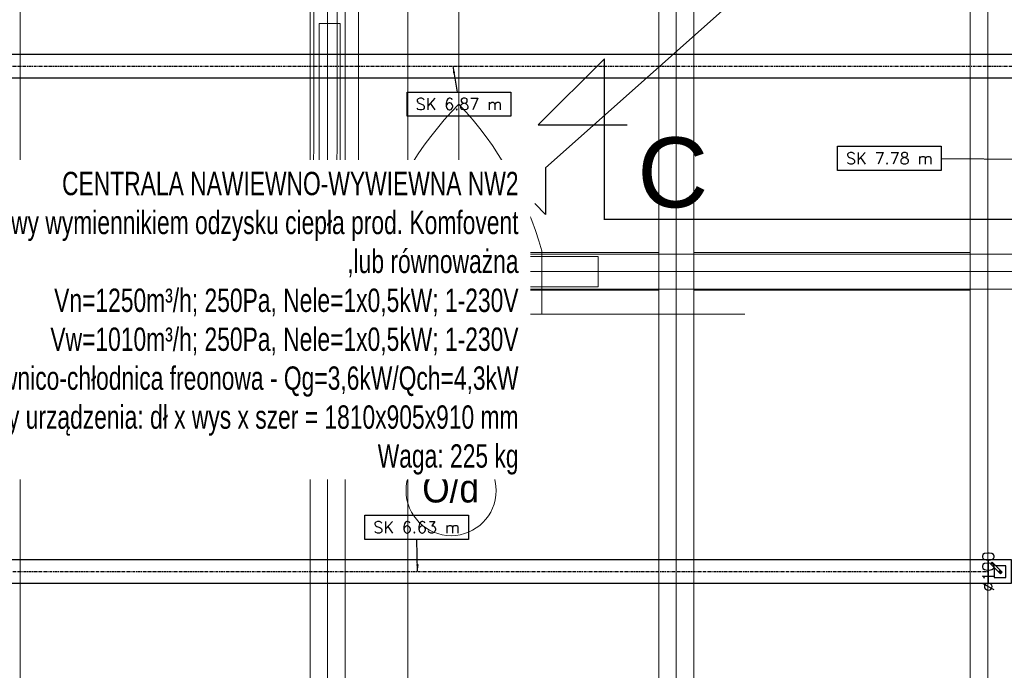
# Model space of a CAD drawing. Header units: millimetres. Extents: x -573548 to 674770, y -246895 to -89040.
# Tile 176 of 199: x 93754 to 97972, y -179072 to -176286. Entities that reach past the tile are written whole.
import ezdxf
from ezdxf import colors
from ezdxf.entities.mleader import LeaderData, LeaderLine
from ezdxf.enums import TextEntityAlignment as Align
from ezdxf.math import Vec2, Vec3

# ---------------------------------------------------------------- set-up
doc = ezdxf.new("R2010")
doc.units = ezdxf.units.MM
doc.linetypes.add('Oś', pattern=[22.225, 12.7, -3.175, 3.175, -3.175])
for name, color, linetype in [('__S_WM_OPIS', 151, 'Continuous'), ('FLUID-N2', 7, 'Continuous'), ('FLUID-N2-50-DIM', 7, 'Continuous'), ('FLUID-N2-50-INF', 7, 'Continuous'), ('FLUID-N2-SYM', 7, 'Continuous'), ('FLUID-W2', 7, 'Continuous'), ('FLUID-W2-50-INF', 7, 'Continuous'), ('FLUID-W2-SYM', 7, 'Continuous')]:
    doc.layers.add(name, color=color, linetype=linetype)
for name, color, linetype, lineweight in [('A.05 RZUT PODDASZA_is$0$A-OKNA-OPIS_Nr_pióra__2', 8, 'Continuous', 9), ('A.05 RZUT PODDASZA_is$0$A-OKNA-OPIS_Nr_pióra__8', 8, 'Continuous', 9), ('A.05 RZUT PODDASZA_is$0$DIM MALY_Nr_pióra__8', 8, 'Continuous', 9), ('A.05 RZUT PODDASZA_is$0$opisy inne_Nr_pióra__1', 8, 'Continuous', 9), ('A.05 RZUT PODDASZA_is$0$OSIE_Nr_pióra__1', 8, 'Continuous', 9), ('A.05 RZUT PODDASZA_is$0$platew_Nr_pióra__1', 8, 'Continuous', 9), ('A.05 RZUT PODDASZA_is$0$podwaliny_Nr_pióra__7', 8, 'Continuous', 9), ('A.05 RZUT PODDASZA_is$0$Structural - Grid', 8, 'Continuous', 9), ('A.05 RZUT PODDASZA_is$0$Structural - Grid_Nr_pióra__17', 8, 'Continuous', 9), ('A.05 RZUT PODDASZA_is$0$WIDOK_Nr_pióra__1', 8, 'Continuous', 9), ('A.05 RZUT PODDASZA_is$0$wiezba_Nr_pióra__1', 8, 'Continuous', 9), ('A.05 RZUT PODDASZA_is$0$wiezba_Nr_pióra__2', 8, 'Continuous', 9), ('A.05 RZUT PODDASZA_is$0$wiezba_Nr_pióra__3', 8, 'Continuous', 9), ('A.05 RZUT PODDASZA_is$0$wiezba_Nr_pióra__41', 8, 'Continuous', 9)]:
    doc.layers.add(name, color=color, linetype=linetype, lineweight=lineweight)
doc.styles.add('A.05 RZUT PODDASZA_is$0$STYL_AUTOMATYCZNY_1', font='Arial.ttf')
doc.styles.add('A.05 RZUT PODDASZA_is$0$STYL_AUTOMATYCZNY_6', font='Arial.ttf', dxfattribs={"width": 0.7})
doc.styles.add('A.05 RZUT PODDASZA_is$0$STYL_AUTOMATYCZNY_8', font='arialbd.ttf')
doc.styles.add('FDBES', font='simplex.shx')
doc.styles.get("Standard").update_dxf_attribs({"font": 'arial.ttf'})
doc.styles.add('WĄSKI 2', font='arial.ttf', dxfattribs={"width": 0.7})
doc.dimstyles.new('FDBES', dxfattribs={"dimscale": 50, "dimtxt": 4, "dimasz": 2.5, "dimexe": 0.8, "dimexo": 2, "dimgap": 1, "dimtad": 1, "dimdsep": 46, "dimtxsty": 'FDBES', "dimcen": 2.5, "dimclrd": 4, "dimclre": 5, "dimadec": 0, "dimazin": 0, "dimtfac": 1, "dimtmove": 0, "dimatfit": 3, "dimfxl": 1, "dimarcsym": 0})

# ---------------------------------------------------------------- blocks, each defined once
blk = doc.blocks.new('A.05 RZUT PODDASZA_is$0$Standardowy znacznik osi')
at = {"layer": 'A.05 RZUT PODDASZA_is$0$Structural - Grid_Nr_pióra__17'}
blk.add_line((1000, 0), (17855.4, 0), dxfattribs=at)
at = {"layer": 'A.05 RZUT PODDASZA_is$0$Structural - Grid_Nr_pióra__17', "style": 'A.05 RZUT PODDASZA_is$0$STYL_AUTOMATYCZNY_1'}
for tag, p in [('AC_MarkerText_1_0', (5, -80)), ('AC_MarkerText_1_1', (19360.4, -80))]:
    blk.add_attdef(tag, text='', height=350, rotation=270, dxfattribs=at).set_placement(p, align=Align.TOP_CENTER)
blk = doc.blocks.new('A.05 RZUT PODDASZA_is')
at = {"layer": 'A.05 RZUT PODDASZA_is$0$A-OKNA-OPIS_Nr_pióra__8'}
blk.add_line((95559.4, -102129.5), (95559.4, -103099.9), dxfattribs=at)
blk.add_circle((95553, -103302.9), 193, dxfattribs=at)
at = {"layer": 'A.05 RZUT PODDASZA_is$0$DIM MALY_Nr_pióra__8'}
blk.add_line((95735.8, -102547.7), (96811.1, -102547.7), dxfattribs=at)
at = {"layer": 'A.05 RZUT PODDASZA_is$0$opisy inne_Nr_pióra__1'}
for points in [[(94045.9, -102343.8), (94256.1, -102064), (94844, -102064), (95463.2, -102343.8)], [(95029.2, -102343.8), (94837.5, -102616.1), (94335.5, -102616.1)]]:
    blk.add_lwpolyline(points, dxfattribs=at)
at = {"layer": 'A.05 RZUT PODDASZA_is$0$OSIE_Nr_pióra__1'}
for p, q in [((95023.7, -93185.2), (95023.7, -105475.2)), ((97852.3, -93185.2), (97852.3, -105475.2)), ((96517.3, -99728.4), (96517.3, -105475.2)), ((108642.7, -102363.8), (87772.3, -102363.8))]:
    blk.add_line(p, q, dxfattribs=at)
at = {"layer": 'A.05 RZUT PODDASZA_is$0$platew_Nr_pióra__1'}
for p, q in [((110647.3, -102292.9), (90921.9, -102289)), ((110647.3, -102442.9), (90777.4, -102438.9))]:
    blk.add_line(p, q, dxfattribs=at)
at = {"layer": 'A.05 RZUT PODDASZA_is$0$podwaliny_Nr_pióra__7'}
for points in [[(93707.3, -102283.8), (94948.7, -102283.8)], [(95098.7, -102283.8), (96442.3, -102283.8)], [(96592.3, -102283.8), (97777.3, -102283.8)], [(94948.7, -102443.8), (93707.3, -102443.8)], [(96442.3, -102443.8), (95098.7, -102443.8)], [(97777.3, -102443.8), (96592.3, -102443.8)]]:
    blk.add_lwpolyline(points, dxfattribs=at)
at = {"layer": 'A.05 RZUT PODDASZA_is$0$WIDOK_Nr_pióra__1'}
for p, q in [((95156.7, -99551.7), (95156.7, -102053.8)), ((95586.7, -99551.7), (95586.7, -102053.8))]:
    blk.add_line(p, q, dxfattribs=at)
blk.add_lwpolyline([(94973.7, -96292.6), (95073.7, -96292.6), (95063.8, -102289.8), (94963.8, -102289.8)], close=True, dxfattribs=at)
blk.add_lwpolyline([(95156.7, -102053.8), (95586.7, -102053.8)], dxfattribs=at)
at = {"layer": 'A.05 RZUT PODDASZA_is$0$wiezba_Nr_pióra__1'}
for points in [[(95077.3, -102289.8), (95077.3, -101302.3), (94987.3, -101302.3), (94987.3, -102289.8)], [(94932.3, -102430.8), (93882.3, -102430.8), (93882.3, -102300.8), (94932.3, -102300.8)], [(95132.3, -102430.8), (96182.3, -102430.8), (96182.3, -102300.8), (95132.3, -102300.8)]]:
    blk.add_lwpolyline(points, close=True, dxfattribs=at)
at = {"layer": 'A.05 RZUT PODDASZA_is$0$wiezba_Nr_pióra__2'}
for p, q in [((93707.3, -93185.2), (93707.3, -105475.2)), ((94948.7, -93185.2), (94948.7, -105475.2)), ((95098.7, -93185.2), (95098.7, -105475.2)), ((97777.3, -93185.2), (97777.3, -105475.2)), ((96442.3, -99728.4), (96442.3, -105475.2)), ((96592.3, -99728.4), (96592.3, -105475.2))]:
    blk.add_line(p, q, dxfattribs=at)
at = {"layer": 'A.05 RZUT PODDASZA_is$0$wiezba_Nr_pióra__3'}
blk.add_lwpolyline([(95941.8, -102547.7), (95941.8, -102276.6, 0.120591), (95586.7, -101647.7, 0.129915), (95221.8, -102276.6), (95221.8, -102547.7)], format="xyb", close=True, dxfattribs=at)
at = {"layer": 'A.05 RZUT PODDASZA_is$0$wiezba_Nr_pióra__41'}
for p, q in [((94932.3, -102291.1), (95132.3, -102441.1)), ((94932.3, -102441.1), (95132.3, -102291.1))]:
    blk.add_line(p, q, dxfattribs=at)
blk.add_lwpolyline([(94932.3, -102291.1), (95132.3, -102291.1), (95132.3, -102441.1), (94932.3, -102441.1)], close=True, dxfattribs=at)
at = {"layer": 'A.05 RZUT PODDASZA_is$0$Structural - Grid', "zscale": 1000, "rotation": 90}
blk.add_blockref('A.05 RZUT PODDASZA_is$0$Standardowy znacznik osi', (95367.3, -108395.1), dxfattribs=at)
at = {"layer": 'A.05 RZUT PODDASZA_is$0$A-OKNA-OPIS_Nr_pióra__2', "char_height": 120, "attachment_point": 5, "rotation": 90, "style": 'A.05 RZUT PODDASZA_is$0$STYL_AUTOMATYCZNY_6'}
for s, insert in [('\\A1;{\\pqc;\\fArial|b0|i0|c238|p0;\\W0.800000;52}', (95451.9, -102768.5)), ('\\A1;{\\pqc;\\fArial|b0|i0|c238|p0;\\W0.800000;30}', (95655.2, -102767.3))]:
    blk.add_mtext(s, dxfattribs=dict(at, insert=insert))
at = {"layer": 'A.05 RZUT PODDASZA_is$0$A-OKNA-OPIS_Nr_pióra__2', "insert": (95551, -103294.5), "char_height": 120, "attachment_point": 5, "style": 'A.05 RZUT PODDASZA_is$0$STYL_AUTOMATYCZNY_8'}
blk.add_mtext('\\A1;{\\pqc;\\fArial|b0|i0|c238|p0;\\W0.900000;O/d}', dxfattribs=at)
at = {"layer": 'A.05 RZUT PODDASZA_is$0$opisy inne_Nr_pióra__1', "char_height": 150, "line_spacing_factor": 0.906268, "style": 'A.05 RZUT PODDASZA_is$0$STYL_AUTOMATYCZNY_6'}
for s, insert, attachment_point in [('\\A1;{\\pql;\\fArial|b0|i0|c238|p0;\\W0.800000;miecze    \\P\\pql;\\fArial|b0|i0|c238|p0;\\W0.800000;15x15}', (94324.2, -101906.2), 1), ('\\A1;{\\pqr;\\fArial|b0|i0|c238|p0;\\W0.800000;słupek\\P\\pqr;\\fArial|b0|i0|c238|p0;\\W0.800000;20x15}', (94820.7, -102459.5), 3)]:
    blk.add_mtext(s, dxfattribs=dict(at, insert=insert, attachment_point=attachment_point))
blk = doc.blocks.new('*U36090')
at = {"color": 0, "linetype": 'ByBlock', "lineweight": -2}
for p, q in [((2444.5, 50), (-2444.5, 50)), ((-2444.5, -50), (2444.5, -50))]:
    blk.add_line(p, q, dxfattribs=at)
at = {"color": 5, "linetype": 'Continuous', "lineweight": -2}
for p, q in [((2444.5, 0), (2444.5, 50)), ((2444.5, -50), (2444.5, 0))]:
    blk.add_line(p, q, dxfattribs=at)
at = {"layer": 'FLUID-N2-SYM', "linetype": 'Oś', "lineweight": -3}
blk.add_line((-2444.5, 0), (2444.5, 0), dxfattribs=at)
blk = doc.blocks.new('*U36208')
at = {"color": 5, "linetype": 'Continuous', "lineweight": -2}
for p, q in [((-50, 50), (-50, 0)), ((50, 0), (50, 50)), ((-50, 0), (-50, -50)), ((50, -50), (50, 0))]:
    blk.add_line(p, q, dxfattribs=at)
at = {"color": 0, "linetype": 'ByBlock', "lineweight": -2}
for p, q in [((50, 50), (-50, 50)), ((25, 25), (-25, 25)), ((-25, 25), (-25, -25)), ((-9.2, 2.1), (-2.1, 9.2)), ((33.2, -40.3), (-9.2, 2.1)), ((-2.1, 9.2), (40.3, -33.2)), ((25, -17.9), (25, 25)), ((-25, -25), (17.9, -25)), ((40.3, -33.2), (33.2, -40.3)), ((-50, -50), (50, -50))]:
    blk.add_line(p, q, dxfattribs=at)
for major_axis in [(4, 0), (4, 0), (-4, 0), (-4, 0)]:
    blk.add_ellipse((0, 0), major_axis=major_axis, ratio=1, start_param=0, end_param=3.141593, dxfattribs=at)
blk = doc.blocks.new('*U45405')
at = {"color": 0, "linetype": 'ByBlock', "lineweight": -2}
for p, q in [((2434, 50), (-2596, 50)), ((-2596, -50), (2410.9, -50))]:
    blk.add_line(p, q, dxfattribs=at)
at = {"layer": 'FLUID-W2-SYM', "color": 7, "linetype": 'Oś', "lineweight": -3}
blk.add_line((-2596, 0), (2420.1, 0), dxfattribs=at)
blk = doc.blocks.new('*U58805')
at = {"lineweight": -2}
blk.add_lwpolyline([(-225.8, 241.5), (218, 241.5), (218, 138.2), (-225.8, 138.2)], close=True, dxfattribs=at)
at = {"insert": (-3.9, 189.8), "char_height": 50, "attachment_point": 5, "line_spacing_factor": 1.1, "style": 'FDBES'}
blk.add_mtext('SK 6.63 m', dxfattribs=at)
blk.add_leader([(0, 0), (-2.8, 138.2)], dimstyle='FDBES', override={"dimscale": 12.5, "dimclrd": 256, "dimclre": 256})
blk = doc.blocks.new('*U58814')
at = {"lineweight": -2}
blk.add_lwpolyline([(-920.3, 57), (-476.5, 57), (-476.5, -46.3), (-920.3, -46.3)], close=True, dxfattribs=at)
at = {"insert": (-698.4, 5.3), "char_height": 50, "attachment_point": 5, "line_spacing_factor": 1.1, "style": 'FDBES'}
blk.add_mtext('SK 7.78 m', dxfattribs=at)
blk.add_leader([(0, 0), (-476.5, 3.6)], dimstyle='FDBES', override={"dimscale": 12.5, "dimclrd": 256, "dimclre": 256})
blk = doc.blocks.new('*U58829')
at = {"lineweight": -2}
blk.add_lwpolyline([(-195.8, -111.4), (248, -111.4), (248, -214.7), (-195.8, -214.7)], close=True, dxfattribs=at)
at = {"insert": (26.1, -163.1), "char_height": 50, "attachment_point": 5, "line_spacing_factor": 1.1, "style": 'FDBES'}
blk.add_mtext('SK 6.87 m', dxfattribs=at)
blk.add_leader([(0, 0), (17.8, -111.4)], dimstyle='FDBES', override={"dimscale": 12.5, "dimclrd": 256, "dimclre": 256})

msp = doc.modelspace()

# ---------------------------------------------------------------- block references
msp.add_blockref('A.05 RZUT PODDASZA_is', (49.4, -75000))

# ---------------------------------------------------------------- next in the draw order: block references
at = {"layer": 'FLUID-N2', "color": 5, "linetype": 'Continuous'}
for name, p, rotation in [('*U36090', (95458.9, -178649.8, 6677.3), 360), ('*U36208', (97953.6, -178649.5, 6677.3), 180)]:
    msp.add_blockref(name, p, dxfattribs=dict(at, rotation=rotation))
at = {"layer": 'FLUID-N2-50-INF', "linetype": 'ByBlock'}
for name, p in [('*U58814', (98178.4, -176885.3, 7939.2)), ('*U58805', (95458.9, -178649.8, 6677.3))]:
    msp.add_blockref(name, p, dxfattribs=at)
at = {"layer": 'FLUID-W2', "color": 6, "linetype": 'Continuous', "rotation": 360}
msp.add_blockref('*U45405', (95610, -176484.6, 6920.2), dxfattribs=at)
at = {"layer": 'FLUID-W2-50-INF', "linetype": 'ByBlock'}
msp.add_blockref('*U58829', (95610, -176484.6, 6920.2), dxfattribs=at)

# ---------------------------------------------------------------- next in the draw order: texts
at = {"layer": 'FLUID-N2-50-DIM', "insert": (97903.4, -178649.8, 6677.3), "char_height": 50, "attachment_point": 5, "rotation": 90, "style": 'FDBES'}
msp.add_mtext('∅100\\P', dxfattribs=at)

# ---------------------------------------------------------------- next in the draw order: leaders
at = {"layer": '__S_WM_OPIS'}
ml = msp.add_multileader_mtext('Standard', dxfattribs=at)
ml.set_content('CENTRALA NAWIEWNO-WYWIEWNA NW2\\Pz przeciwprądowy wymiennikiem odzysku ciepła prod. Komfovent\\P ,lub równoważna\\PVn=1250m³/h; 250Pa, Nele=1x0,5kW; 1-230V \\PVw=1010m³/h; 250Pa, Nele=1x0,5kW; 1-230V\\PNagrzewnico-chłodnica freonowa - Qg=3,6kW/Qch=4,3kW\\PWymiary urządzenia: dł x wys x szer = 1810x905x910 mm\\PWaga: 225 kg\\P', color=256, style='WĄSKI 2')
ml.set_leader_properties()
ml.build(insert=Vec2(0, 0))
ml.multileader.update_dxf_attribs({"has_text_frame": 1, "dogleg_length": 100, "arrow_head_size": 150})
ctx = ml.context
ctx.base_point, ctx.char_height, ctx.arrow_head_size, ctx.landing_gap_size, ctx.plane_origin = Vec3(95915.1, -177054.3), 100, 150, 100, Vec3(97054.2, -175569.8)
ctx.text_align_type = 2
notes = []
notes.append((ctx, [(0, (1, 1, 0), (96006.7, -177120.1), (-0.699962, 0.71418), 65, [(0, [(98431.3, -174766.7), (96006.7, -176920.1)], 0, [])])]))
ctx.mtext.insert, ctx.mtext.alignment, ctx.mtext.flow_direction = Vec3(95891.2, -176937.6), 3, 5
ctx.mtext.has_bg_fill, ctx.mtext.bg_color, ctx.mtext.bg_scale_factor, ctx.mtext.bg_transparency, ctx.mtext.use_window_bg_color = 1, -1027028792, 1.5, 0, 1
for ctx, leaders in notes:
    for number, flags, end, landing, length, lines in leaders:
        leader = LeaderData()
        leader.index, (leader.has_last_leader_line, leader.has_dogleg_vector, leader.attachment_direction) = number, flags
        leader.last_leader_point, leader.dogleg_vector, leader.dogleg_length = Vec3(end), Vec3(landing), length
        for number, points, colour, breaks in lines:
            line = LeaderLine()
            line.index, line.vertices, line.color, line.breaks = number, Vec3.list(points), colors.encode_raw_color(colour), breaks
            leader.lines.append(line)
        ctx.leaders.append(leader)

# ---------------------------------------------------------------- next in the draw order: linework, layer by layer
at = {"color": 150}
for points in [[(96259.5, -176453.2), (95976, -176736.6), (96355.9, -176736.6)], [(96260, -177143), (96259.5, -176453.2)], [(96260, -177140), (114897.5, -177140)]]:
    msp.add_lwpolyline(points, dxfattribs=at)

# ---------------------------------------------------------------- next in the draw order: texts
at = {"color": 150, "insert": (96400.5, -176790), "char_height": 300, "width": 210.046, "attachment_point": 1}
msp.add_mtext('C', dxfattribs=at)

doc.saveas('drawing.dxf')
